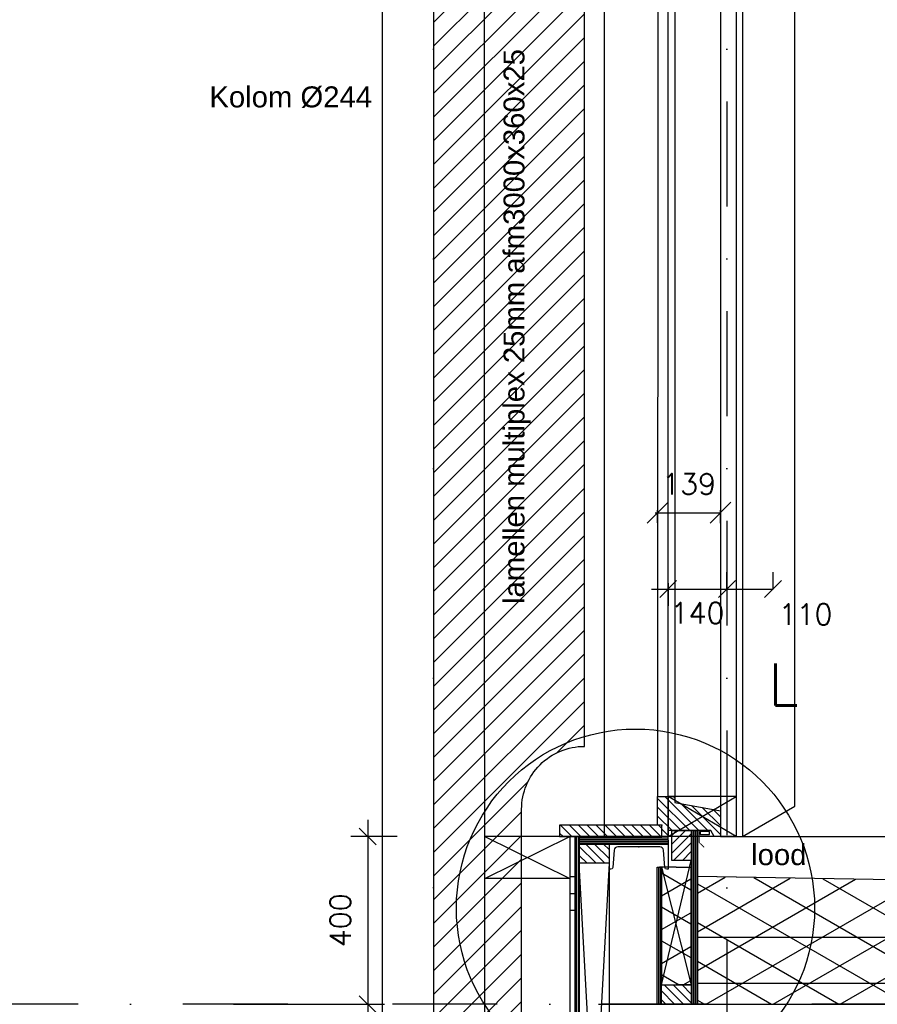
# Model space of a CAD drawing. Extents: x 98997 to 245130, y 18007 to 138999.
# Tile 36 of 58: x 119207 to 121253, y 99296 to 101644. Entities that reach past the tile are written whole.
import ezdxf

# ---------------------------------------------------------------- set-up
doc = ezdxf.new("R2010")
doc.units = 0
doc.header["$LTSCALE"] = 20
doc.header["$MEASUREMENT"] = 0
doc.header["$PDSIZE"] = -1
for name, pattern in [('DASHDOT', [25, 12.5, -6.25, 0, -6.25]), ('DD1', [2.66667, 1.66667, -0.5, 0, -0.5]), ('HIDDEN', [9.375, 6.25, -3.125])]:
    doc.linetypes.add(name, pattern=pattern)
doc.layers.get('0').update_dxf_attribs({"linetype": 'CONTINUOUS'})
doc.layers.get('DEFPOINTS').update_dxf_attribs({"linetype": 'CONTINUOUS'})
for name, color, linetype in [('25', 7, 'CONTINUOUS'), ('_DETAILNUMMERS', 4, 'CONTINUOUS'), ('_DETAILNUMMERSTEKST', 4, 'CONTINUOUS'), ('A--01A1_ACEER', 1, 'CONTINUOUS'), ('A--A21--_F-23-', 9, 'CONTINUOUS'), ('A--A23--_F--3-', 9, 'CONTINUOUS'), ('A--A25--_F--3-', 9, 'CONTINUOUS'), ('A--A28--_F--3-', 7, 'CONTINUOUS'), ('A--A30--_F--3-', 9, 'CONTINUOUS'), ('A--A35--_F--3-', 9, 'CONTINUOUS'), ('A--A42--_F123-', 9, 'CONTINUOUS'), ('A--L13D3_VLOEREN', 3, 'CONTINUOUS'), ('A--L13DC4_VLOEREN', 4, 'HIDDEN'), ('A--L21--', 3, 'CONTINUOUS'), ('A--L21--_F--3-', 7, 'CONTINUOUS'), ('A--L21D2_BUITENWAND', 2, 'CONTINUOUS'), ('A--L22DC4_BINNENWAND', 4, 'HIDDEN'), ('A--L25--_F-23-', 7, 'CONTINUOUS'), ('A--L28--', 7, 'CONTINUOUS'), ('A--L28--_F--3-', 1, 'CONTINUOUS'), ('A--L30--', 7, 'CONTINUOUS'), ('A--L30--_F123-', 7, 'CONTINUOUS'), ('A--L31--', 2, 'CONTINUOUS'), ('A--L31--_F--3-', 7, 'CONTINUOUS'), ('A--L31--_F123--A1-BINNENKOZ', 1, 'CONTINUOUS'), ('A--L31A1_BUITENKOZIJN', 1, 'CONTINUOUS'), ('A--L31D1_BUITENKOZIJN', 1, 'CONTINUOUS'), ('A--L31D3_BUITENKOZIJN', 3, 'CONTINUOUS'), ('A--L42--', 7, 'CONTINUOUS'), ('A--L42--_F--3-', 7, 'CONTINUOUS'), ('A--M$1A-_F123-', 1, 'CONTINUOUS'), ('A--M1$A-_F123-', 1, 'CONTINUOUS'), ('A--T$1A-_F123_20', 1, 'CONTINUOUS'), ('STRAMIEN', 8, 'DD1'), ('X--LR---_CP', 7, 'CONTINUOUS')]:
    doc.layers.add(name, color=color, linetype=linetype)
doc.styles.add('ALFA-0_25', font='ROMANS')
doc.styles.add('EB1', font='ARIAL.TTF')
doc.styles.add('HIEMSTRA', font='romans.shx')
doc.dimstyles.new('ALFA-0_25', dxfattribs={"dimscale": 40, "dimtxt": 2.5, "dimasz": 2.5, "dimexe": 0.3, "dimexo": 0.3, "dimgap": 1.25, "dimtad": 1, "dimdec": 0, "dimzin": 0, "dimdsep": 46, "dimtxsty": 'ALFA-0_25', "dimblk1": 'OBLIQUE', "dimblk2": 'OBLIQUE', "dimsah": 1, "dimcen": 0.09, "dimdle": 0.3, "dimclrd": 1, "dimclre": 1, "dimclrt": 2, "dimadec": 0, "dimazin": 0, "dimtfac": 1, "dimtdec": 0, "dimtofl": 0, "dimtmove": 2, "dimatfit": 3, "dimldrblk": 'OBLIQUE', "dimfxl": 0, "dimtvp": 625, "dimtolj": 1, "dimtzin": 0, "dimarcsym": 0})
doc.dimstyles.new('STANDARD$0', dxfattribs={"dimscale": 50, "dimtxt": 2.5, "dimasz": 2, "dimexe": 2, "dimexo": 0, "dimgap": 2, "dimtad": 1, "dimdec": 0, "dimzin": 0, "dimdsep": 46, "dimtxsty": 'ALFA-0_25', "dimblk1": 'OBLIQUE', "dimblk2": 'OBLIQUE', "dimsah": 1, "dimcen": -3, "dimdle": 2, "dimclrd": 1, "dimclre": 1, "dimclrt": 2, "dimadec": 0, "dimazin": 0, "dimtfac": 0.666667, "dimtofl": 0, "dimtmove": 2, "dimatfit": 3, "dimldrblk": 'OBLIQUE', "dimfxl": 0, "dimtvp": 0.833333, "dimtolj": 1, "dimtzin": 0, "dimarcsym": 0})

# ---------------------------------------------------------------- blocks, each defined once
blk = doc.blocks.new('_OBLIQUE')
at = {"color": 0, "linetype": 'ByBlock'}
blk.add_line((-0.5, -0.5), (0.5, 0.5), dxfattribs=at)
blk = doc.blocks.new('*D57')
at = {"layer": 'A--M$1A-_F123-', "color": 1, "lineweight": -2}
for p, q in [((120894.7, 101995.9), (121446.9, 101995.9)), ((121446.9, 99695.9), (121446.9, 101995.9)), ((120879.6, 99695.9), (121446.9, 99695.9))]:
    blk.add_line(p, q, dxfattribs=at)
at = {"layer": 'DEFPOINTS', "color": 0}
for p in [(120894.7, 101995.9), (121446.9, 101995.9), (120879.6, 99695.9)]:
    blk.add_point(p, dxfattribs=at)
at = {"layer": 'A--M$1A-_F123-', "color": 1, "lineweight": -2, "xscale": 40, "yscale": 40, "zscale": 40}
for p, rotation in [((121446.9, 101995.9), 90), ((121446.9, 99695.9), 270)]:
    blk.add_blockref('_OBLIQUE', p, dxfattribs=dict(at, rotation=rotation))
at = {"layer": 'A--M$1A-_F123-', "color": 2, "insert": (121381.9, 100845.9), "char_height": 50, "attachment_point": 5, "rotation": 90, "style": 'ALFA-0_25'}
blk.add_mtext('\\A1;2300', dxfattribs=at)
blk = doc.blocks.new('*D154')
at = {"layer": 'A--M1$A-_F123-', "color": 1, "linetype": 'Continuous', "lineweight": -2}
for p, q in [((120037.4, 99735.9), (120037.4, 99255.9)), ((120108, 99695.9), (119997.4, 99695.9)), ((119717.5, 99295.9), (120077.4, 99295.9))]:
    blk.add_line(p, q, dxfattribs=at)
at = {"layer": 'DEFPOINTS', "color": 0, "linetype": 'Continuous'}
for p in [(120108, 99695.9), (119717.5, 99295.9), (120037.4, 99295.9)]:
    blk.add_point(p, dxfattribs=at)
at = {"layer": 'A--M1$A-_F123-', "color": 1, "linetype": 'Continuous', "lineweight": -2, "xscale": 40, "yscale": 40, "zscale": 40}
for p, rotation in [((120037.4, 99695.9), 90), ((120037.4, 99295.9), 270)]:
    blk.add_blockref('_OBLIQUE', p, dxfattribs=dict(at, rotation=rotation))
at = {"layer": 'A--M1$A-_F123-', "color": 2, "linetype": 'Continuous', "insert": (119972.4, 99495.9), "char_height": 50, "attachment_point": 5, "rotation": 90, "style": 'ALFA-0_25'}
blk.add_mtext('\\A1;400', dxfattribs=at)
blk = doc.blocks.new('*D153')
at = {"color": 1, "linetype": 'ByBlock'}
for p, q in [((120754.3, 100300.1), (120754.3, 100246.2)), ((120894.7, 100300.1), (120894.7, 100246.2)), ((120714.3, 100286.2), (120934.7, 100286.2))]:
    blk.add_line(p, q, dxfattribs=at)
at = {"layer": 'DEFPOINTS', "color": 0, "linetype": 'ByBlock'}
for p in [(120754.3, 100300.1), (120894.7, 100300.1), (120894.7, 100286.2)]:
    blk.add_point(p, dxfattribs=at)
at = {"color": 1, "linetype": 'ByBlock', "xscale": 40, "yscale": 40, "zscale": 40, "rotation": 180}
blk.add_blockref('_OBLIQUE', (120754.3, 100286.2), dxfattribs=at)
at = {"color": 1, "linetype": 'ByBlock', "xscale": 40, "yscale": 40, "zscale": 40}
blk.add_blockref('_OBLIQUE', (120894.7, 100286.2), dxfattribs=at)
at = {"color": 2, "linetype": 'ByBlock', "insert": (120824.5, 100229.2), "char_height": 50, "attachment_point": 5, "style": 'ALFA-0_25'}
blk.add_mtext('\\A1;140', dxfattribs=at)
blk = doc.blocks.new('*D155')
at = {"color": 1, "linetype": 'ByBlock'}
for p, q in [((120894.7, 100286.2), (120894.7, 100326.2)), ((121004.6, 100286.2), (121004.6, 100326.2)), ((120854.7, 100286.2), (121004.6, 100286.2))]:
    blk.add_line(p, q, dxfattribs=at)
at = {"layer": 'DEFPOINTS', "color": 0, "linetype": 'ByBlock'}
for p in [(120894.7, 100286.2), (121004.6, 100286.2), (121004.6, 100286.2)]:
    blk.add_point(p, dxfattribs=at)
at = {"color": 1, "linetype": 'ByBlock', "xscale": 40, "yscale": 40, "zscale": 40, "rotation": 180}
blk.add_blockref('_OBLIQUE', (120894.7, 100286.2), dxfattribs=at)
at = {"color": 1, "linetype": 'ByBlock', "xscale": 40, "yscale": 40, "zscale": 40}
blk.add_blockref('_OBLIQUE', (121004.6, 100286.2), dxfattribs=at)
at = {"color": 2, "linetype": 'ByBlock', "insert": (121082.2, 100225.5), "char_height": 50, "attachment_point": 5, "style": 'ALFA-0_25'}
blk.add_mtext('\\A1;110', dxfattribs=at)
blk = doc.blocks.new('KOZIJN_VAD')
at = {"layer": 'A--A35--_F--3-'}
h = blk.add_hatch(dxfattribs=at)
h.set_pattern_fill('ALFALINE', color=256, scale=15, style=0, pattern_type=2)
h.set_pattern_definition([(45, (529.017, 194.569), (-10.6066, 10.6066), [])])
h.paths.add_polyline_path([(-31, 68), (-31, 54), (-140, 34.5), (-140, -27), (-125, -27), (-117, -13), (-15, -13), (-15, -27), (0, -27), (0, 3), (10, 3), (10, 68)])
at = {"layer": 'A--L31--_F--3-', "color": 2, "linetype": 'Continuous'}
blk.add_lwpolyline([(-31, 68), (-31, 54), (-140, 34.5), (-140, -27), (-125, -27), (-117, -13), (-15, -13), (-15, -27), (0, -27), (0, 0), (10, 0), (10, 68)], close=True, dxfattribs=at)
at = {"layer": 'X--LR---_CP'}
blk.add_point((0, 0), dxfattribs=at)
blk = doc.blocks.new('Q020671-')
at = {"layer": 'A--L28--_F--3-', "color": 4, "linetype": 'Continuous'}
blk.add_lwpolyline([(0, -70), (0, 70), (60, 70), (60, 66.5, -0.391021), (55.9, 62), (14.8, 58.8, 0.39104), (7, 50.3), (7, -50.3, 0.39104), (14.8, -58.8), (55.9, -62, -0.391021), (60, -66.5), (60, -70)], format="xyb", close=True, dxfattribs=at)
at = {"layer": 'X--LR---_CP', "color": 4, "linetype": 'Continuous'}
for p in [(0, 0), (0, 0), (7, 0)]:
    blk.add_point(p, dxfattribs=at)
blk = doc.blocks.new('*U323')
at = {"layer": 'A--A30--_F--3-', "linetype": 'Continuous'}
h = blk.add_hatch(dxfattribs=at)
h.set_pattern_fill('ALFALINE', color=256, scale=4, angle=315.0003, style=0)
h.set_pattern_definition([(0.0003, (0, 0), (-2e-05, 4), [])])
h.paths.add_polyline_path([(0, 0), (0, -9), (-212.1, -9), (-212.1, 0), (-212.1, 9), (0, 9)])
at = {"layer": 'A--L30--_F123-', "color": 1, "linetype": 'Continuous'}
for points in [[(0, 0), (0, 9), (-212.1, 9), (-212.1, 0)], [(0, 0), (0, -9), (-212.1, -9), (-212.1, 0)]]:
    blk.add_lwpolyline(points, dxfattribs=at)
blk = doc.blocks.new('*U322')
at = {"layer": 'A--A42--_F123-', "linetype": 'Continuous'}
h = blk.add_hatch(dxfattribs=at)
h.set_pattern_fill('ALFAPLST', color=256, scale=400, angle=180, style=0)
h.set_pattern_definition([(180, (0, 0), (-0.0003, -400), []), (180, (-3e-05, -40), (-0.0003, -400), []), (180, (-6e-05, -80), (-0.0003, -400), [])])
h.paths.add_polyline_path([(0, 0), (6, 0), (6, -1360), (0, -1360), (-6, -1360), (-6, 0)])
at = {"layer": 'A--L42--_F--3-', "color": 3, "linetype": 'Continuous'}
for points in [[(0, 0), (-6, 0), (-6, -1360), (0, -1360)], [(0, 0), (6, 0), (6, -1360), (0, -1360)]]:
    blk.add_lwpolyline(points, dxfattribs=at)
blk = doc.blocks.new('*U321')
at = {"layer": 'A--A30--_F--3-', "linetype": 'Continuous'}
h = blk.add_hatch(dxfattribs=at)
h.set_pattern_fill('ALFALINE', color=256, scale=4, angle=405, style=0)
h.set_pattern_definition([(90, (0, 0), (-4, 1e-15), [])])
h.paths.add_polyline_path([(0, 0), (5, 0), (5, -1360), (0, -1360), (-5, -1360), (-5, 0)])
at = {"layer": 'A--L30--_F123-', "color": 1, "linetype": 'Continuous'}
for points in [[(0, 0), (-5, 0), (-5, -1360), (0, -1360)], [(0, 0), (5, 0), (5, -1360), (0, -1360)]]:
    blk.add_lwpolyline(points, dxfattribs=at)
blk = doc.blocks.new('Q020279-')
at = {"layer": 'A--A25--_F--3-'}
h = blk.add_hatch(dxfattribs=at)
h.set_pattern_fill('ALFALINE', color=256, scale=15, style=0, pattern_type=2)
h.set_pattern_definition([(45, (0, 0), (-10.6066, 10.6066), [])])
h.paths.add_polyline_path([(0, 0), (0, 71), (46, 71), (46, 0)])
at = {"layer": 'A--L25--_F-23-', "color": 2, "linetype": 'Continuous'}
blk.add_lwpolyline([(0, 0), (0, 71), (46, 71), (46, 0)], close=True, dxfattribs=at)
at = {"layer": 'X--LR---_CP'}
for p in [(0, 0), (0, 0), (46, 0)]:
    blk.add_point(p, dxfattribs=at)
blk = doc.blocks.new('*U320')
at = {"layer": 'A--A30--_F--3-', "linetype": 'Continuous'}
h = blk.add_hatch(dxfattribs=at)
h.set_pattern_fill('ALFALINE', color=256, scale=4, angle=405.0002, style=0)
h.set_pattern_definition([(90.0002, (0, 0), (-4, -1.3e-05), [])])
h.paths.add_polyline_path([(0, 0), (7.5, 0), (7.5, -414), (0, -414), (-7.5, -414), (-7.5, 0)])
at = {"layer": 'A--L30--_F123-', "color": 1, "linetype": 'Continuous'}
for points in [[(0, 0), (-7.5, 0), (-7.5, -414), (0, -414)], [(0, 0), (7.5, 0), (7.5, -414), (0, -414)]]:
    blk.add_lwpolyline(points, dxfattribs=at)
blk = doc.blocks.new('*U319')
at = {"layer": 'A--A30--_F--3-', "linetype": 'Continuous'}
h = blk.add_hatch(dxfattribs=at)
h.set_pattern_fill('ALFALINE', color=256, scale=4, angle=225, style=0)
h.set_pattern_definition([(270, (0, 0), (4, -9e-16), [])])
h.paths.add_polyline_path([(0, 0), (-5, 0), (-5, 327), (0, 327), (5, 327), (5, 0)])
at = {"layer": 'A--L30--_F123-', "color": 1, "linetype": 'Continuous'}
for points in [[(0, 0), (-5, 0), (-5, 327), (0, 327)], [(0, 0), (5, 0), (5, 327), (0, 327)]]:
    blk.add_lwpolyline(points, dxfattribs=at)
blk = doc.blocks.new('*U318')
at = {"layer": 'A--A21--_F-23-', "linetype": 'Continuous'}
h = blk.add_hatch(dxfattribs=at)
h.set_pattern_fill('ALFAISO', color=256, scale=70, angle=270, style=0)
h.set_pattern_definition([(330, (-35, 6e-15), (35, 60.622), []), (30, (-35, 6e-15), (-35, 60.622), [])])
h.paths.add_polyline_path([(0, 0), (35, 0), (35, -281), (0, -281), (-35, -281), (-35, 0)])
at = {"layer": 'A--L21--_F--3-', "color": 3, "linetype": 'Continuous'}
for points in [[(0, 0), (-35, 0), (-35, -281), (0, -281)], [(0, 0), (35, 0), (35, -281), (0, -281)]]:
    blk.add_lwpolyline(points, dxfattribs=at)
blk = doc.blocks.new('*D274')
at = {"color": 1, "linetype": 'ByBlock'}
for p, q in [((120723.2, 100468.3), (120879.2, 100468.3)), ((120729.2, 100443.7), (120729.2, 100474.3)), ((120879.2, 100443.6), (120879.2, 100474.3))]:
    blk.add_line(p, q, dxfattribs=at)
at = {"layer": 'DEFPOINTS', "color": 0, "linetype": 'ByBlock'}
for p in [(120879.2, 100468.3), (120729.2, 100437.7), (120879.2, 100437.6)]:
    blk.add_point(p, dxfattribs=at)
at = {"color": 1, "linetype": 'ByBlock', "xscale": 50, "yscale": 50, "zscale": 50, "rotation": 180}
blk.add_blockref('_OBLIQUE', (120729.2, 100468.3), dxfattribs=at)
at = {"color": 1, "linetype": 'ByBlock', "xscale": 50, "yscale": 50, "zscale": 50}
blk.add_blockref('_OBLIQUE', (120879.2, 100468.3), dxfattribs=at)
at = {"color": 2, "linetype": 'ByBlock', "insert": (120804.2, 100536.8), "char_height": 50, "attachment_point": 5, "style": 'ALFA-0_25'}
blk.add_mtext('\\A1;139', dxfattribs=at)

msp = doc.modelspace()

# ---------------------------------------------------------------- hatches: boundary and pattern name
at = {"layer": 'A--A21--_F-23-'}
h = msp.add_hatch(dxfattribs=at)
h.set_pattern_fill('ALFAISO', color=256, scale=80, angle=270, style=0, pattern_type=2)
h.set_pattern_definition([(330, (122523.19, 93890.74), (40, 69.28203), []), (30, (122523.19, 93890.74), (-40, 69.28203), [])])
h.paths.add_polyline_path([(131833.6, 99497.4), (129349.7, 99455.2), (120824.3, 99600.1), (120824.3, 99295.9), (131833.6, 99295.9)])
at = {"layer": 'A--A23--_F--3-'}
h = msp.add_hatch(dxfattribs=at)
h.set_pattern_fill('ALFALINE', color=1, scale=40, style=0, pattern_type=2)
h.set_pattern_definition([(45, (95669.36, 90462.798), (-28.28427, 28.28427), [])])
edge = h.paths.add_edge_path()
edge.add_line((120504.7, 101905.9), (120244.7, 101905.9))
edge.add_arc((120244.7, 101855.9), 50, 90, 180)
edge.add_line((120194.7, 101855.9), (120194.7, 98979.1))
edge.add_arc((120244.7, 98979.1), 50, 180, 270)
edge.add_line((120244.7, 98929.1), (120354.7, 98929.1))
edge.add_arc((120354.7, 98979.1), 50, 270, 360)
edge.add_line((120404.7, 98979.1), (120404.7, 99760.9))
edge.add_arc((120554.7, 99760.9), 150, 90, 180, ccw=False)
edge.add_line((120554.7, 99910.9), (120554.7, 101855.9))
edge.add_arc((120504.7, 101855.9), 50, 0, 90)
at = {"layer": 'A--A35--_F--3-'}
h = msp.add_hatch(dxfattribs=at)
h.set_pattern_fill('ALFALINE', color=256, scale=15, style=0)
h.set_pattern_definition([(135, (273318.557, 6405.001), (10.6066017, 10.6066017), [])])
h.paths.add_polyline_path([(120579.3, 99722.9), (120739.3, 99722.9), (120739.3, 99695.9), (120579.3, 99695.9)])
h.paths.add_polyline_path([(120495.3, 99722.9), (120579.3, 99722.9), (120579.3, 99695.9), (120495.3, 99695.9)])

# ---------------------------------------------------------------- linework, layer by layer
at = {"layer": '_DETAILNUMMERS'}
msp.add_circle((120676.4, 99524.9), 427.3, dxfattribs=at)
at = {"layer": 'A--01A1_ACEER'}
for p, q in [((120602.3, 99695.9), (120602.3, 102434.9)), ((120754.3, 99695.9), (120754.3, 102434.9))]:
    msp.add_line(p, q, dxfattribs=at)
at = {"layer": 'A--L13D3_VLOEREN'}
msp.add_line((120588.2, 99295.9), (120894.7, 99295.9), dxfattribs=at)
at = {"layer": 'A--L13DC4_VLOEREN', "const_width": 1}
msp.add_lwpolyline([(120824.3, 99709.9), (120824.3, 99600.1), (129347.9, 99455.1), (129347.9, 99455.1), (131833.6, 99497.4), (131833.6, 99497.4), (134131.3, 99536.4), (134131.3, 99536.4), (134131.1, 99594.6), (134145.4, 99594.6), (134146.2, 99595.5), (134173.6, 99596), (134177.8, 99599.1), (134177.8, 99602.6), (134194.9, 99619.7)], dxfattribs=at)
at = {"layer": 'A--L21--'}
msp.add_lwpolyline([(131833.6, 99497.4), (129349.7, 99455.2), (129349.7, 99455.2), (120824.3, 99600.1), (120824.3, 99295.9), (131833.6, 99295.9)], close=True, dxfattribs=at)
at = {"layer": 'A--L21D2_BUITENWAND'}
for p, q in [((120916.8, 102545.9), (120916.6, 99695.9)), ((120931.8, 102534.4, -1.1), (120931.8, 99695.9)), ((121056.6, 99768), (121056.8, 102450.5)), ((120931.8, 99695.9), (121056.6, 99768)), ((120916.6, 99695.9), (120931.8, 99695.9))]:
    msp.add_line(p, q, dxfattribs=at)
at = {"layer": 'A--L21D2_BUITENWAND', "color": 1}
for p, q in [((120916.7, 99790.9), (120755.6, 99790.9)), ((120916.6, 99695.9), (120754.3, 99695.9))]:
    msp.add_line(p, q, dxfattribs=at)
at = {"layer": 'A--L21D2_BUITENWAND'}
for points in [[(120072.5, 92445.9), (120072.5, 102376.4)], [(120317.5, 92445.9), (120316.4, 102376.4)]]:
    msp.add_lwpolyline(points, dxfattribs=at)
at = {"layer": 'A--L21D2_BUITENWAND', "color": 1}
msp.add_lwpolyline([(120916.6, 99695.9), (120754.3, 99790.9), (120754.3, 99695.9), (120916.7, 99790.9)], dxfattribs=at)
at = {"layer": 'A--L22DC4_BINNENWAND', "linetype": 'DD1', "const_width": 2}
msp.add_lwpolyline([(120849.3, 99710.4), (120828.2, 99710.4), (120828.2, 99681.7), (120840.2, 99670.1)], dxfattribs=at)
at = {"layer": 'A--L31--'}
msp.add_lwpolyline([(120830.9, 99700.9), (120852.8, 99700.9), (120852.8, 99707.9), (120830.9, 99707.9)], close=True, dxfattribs=at)
at = {"layer": 'A--L31--_F--3-', "color": 2, "linetype": 'Continuous'}
msp.add_lwpolyline([(120739.3, 99722.9), (120495.3, 99722.9), (120495.3, 99695.9), (120739.3, 99695.9)], close=True, dxfattribs=at)
at = {"layer": 'A--L31--_F123--A1-BINNENKOZ'}
msp.add_lwpolyline([(120504.7, 101905.9), (120244.7, 101905.9, 0.414214), (120194.7, 101855.9), (120194.7, 98979.1, 0.414214), (120244.7, 98929.1), (120354.7, 98929.1, 0.414214), (120404.7, 98979.1), (120404.7, 99760.9, -0.414214), (120554.7, 99910.9), (120554.7, 101855.9, 0.414214)], format="xyb", close=True, dxfattribs=at)
at = {"layer": 'A--L31A1_BUITENKOZIJN'}
for p, q in [((120729.7, 101921.9), (120728.9, 99790.9)), ((120770.7, 101900.9), (120769.9, 99790.9)), ((120879.7, 101900.9), (120878.9, 99758.2))]:
    msp.add_line(p, q, dxfattribs=at)
at = {"layer": 'A--L31D1_BUITENKOZIJN'}
for p, q in [((120670.2, 99695.9), (120316.7, 99695.9)), ((120738.3, 99341.9), (120809.3, 99638.9)), ((120613.2, 99631.9), (120542.2, 98335.9)), ((120613.2, 98335.9), (120542.2, 99630.9)), ((120613.2, 99631.9), (120613.2, 98335.9)), ((120738.3, 99622.9), (120809.3, 99341.9))]:
    msp.add_line(p, q, dxfattribs=at)
at = {"layer": 'A--L31D1_BUITENKOZIJN', "color": 3}
for p, q in [((120824.3, 99455.9), (133936.5, 99457.3)), ((120824.3, 99345.9), (133515.5, 99343.8))]:
    msp.add_line(p, q, dxfattribs=at)
at = {"layer": 'A--L31D1_BUITENKOZIJN'}
for points in [[(120519.7, 99695.9), (120519.7, 99595.9), (120316.7, 99595.9), (120519.7, 99695.9)], [(120316.7, 99595.9), (120316.7, 99695.9), (120519.7, 99595.9)]]:
    msp.add_lwpolyline(points, dxfattribs=at)
at = {"layer": 'A--L31D3_BUITENKOZIJN'}
msp.add_line((120542.2, 99630.9), (120542.2, 99695.9), dxfattribs=at)
at = {"layer": 'STRAMIEN', "linetype": 'DASHDOT'}
for p, q in [((120194.7, 109950.8), (120194.7, 90605)), ((120894.7, 109950.7), (120894.7, 90604.9)), ((133349.2, 99295.9), (99354.7, 99295.9))]:
    msp.add_line(p, q, dxfattribs=at)

# ---------------------------------------------------------------- block references
at = {"layer": '25'}
for p, rotation in [((120809.3, 99709.9), 180), ((120542.2, 99677.9), 270), ((120809.3, 99295.9), 90)]:
    msp.add_blockref('Q020279-', p, dxfattribs=dict(at, rotation=rotation))
at = {"layer": 'A--L21--'}
msp.add_blockref('*U318', (120773.3, 99622.9), dxfattribs=at)
at = {"layer": 'A--L28--', "rotation": 270}
msp.add_blockref('Q020671-', (120684.3, 99677.9), dxfattribs=at)
at = {"layer": 'A--L30--'}
for name, p in [('*U320', (120816.8, 99709.9)), ('*U321', (120537.2, 99695.9)), ('*U323', (120754.3, 99686.9)), ('*U319', (120733.3, 99295.9))]:
    msp.add_blockref(name, p, dxfattribs=at)
at = {"layer": 'A--L31--', "xscale": -1}
msp.add_blockref('KOZIJN_VAD', (120739.3, 99722.9), dxfattribs=at)
at = {"layer": 'A--L42--'}
msp.add_blockref('*U322', (120525.7, 99695.9), dxfattribs=at)

# ---------------------------------------------------------------- texts
at = {"layer": '_DETAILNUMMERSTEKST', "style": 'HIEMSTRA'}
msp.add_text('L', height=100, dxfattribs=at).set_placement((120993.2, 100008.5))
at = {"layer": 'A--T$1A-_F123_20', "style": 'EB1'}
msp.add_text('lamellen multiplex 25mm afm3000x360x25', height=50, rotation=90, dxfattribs=at).set_placement((120411.5, 100250.5, 1))
for s, p in [('Kolom %%c244', (119659.6, 101435.2)), ('lood', (120952.3, 99627.5, 1))]:
    msp.add_text(s, height=50, dxfattribs=at).set_placement(p)

# ---------------------------------------------------------------- dimensions: what is measured, and where the dimension line sits
at = {"layer": 'A--M$1A-_F123-'}
dim = msp.add_linear_dim(base=(121446.9, 101995.9), p1=(120879.6, 99695.9), p2=(120894.7, 101995.9), angle=90, dimstyle='STANDARD$0', override={"dimscale": 20, "dimexe": 0, "dimexo": 0, "dimcen": 0, "dimdle": 0, "dimclrt": 2, "dimtfac": 0.75, "dimtvp": 1.5}, dxfattribs=at)
dim.commit()
dim.dimension.update_dxf_attribs({"geometry": '*D57', "text_midpoint": (121381.9, 100845.9)})
for base, p1, p2, picture, middle in [((121004.6, 100286.2), (120894.7, 100286.2), (121004.6, 100286.2), '*D155', (121082.2, 100225.5)), ((120894.7, 100286.2), (120754.3, 100300.1), (120894.7, 100300.1), '*D153', (120824.5, 100229.2))]:
    dim = msp.add_linear_dim(base=base, p1=p1, p2=p2, dimstyle='STANDARD$0', override={"dimscale": 20, "dimclrt": 2}, dxfattribs=at)
    dim.commit()
    dim.dimension.update_dxf_attribs({"geometry": picture, "text_midpoint": middle, "dimtype": 160})
at = {"layer": 'A--M1$A-_F123-'}
dim = msp.add_linear_dim(base=(120879.2, 100468.3), p1=(120729.2, 100437.7), p2=(120879.2, 100437.6), text='139', dimstyle='ALFA-0_25', override={"dimscale": 20}, dxfattribs=at)
dim.commit()
dim.dimension.update_dxf_attribs({"geometry": '*D274', "text_midpoint": (120804.2, 100536.8)})
at = {"layer": 'A--M1$A-_F123-', "color": 2, "linetype": 'Continuous'}
dim = msp.add_linear_dim(base=(120037.4, 99295.9), p1=(120108, 99695.9), p2=(119717.5, 99295.9), angle=90, dimstyle='STANDARD$0', override={"dimscale": 20, "dimclrt": 2}, dxfattribs=at)
dim.commit()
dim.dimension.update_dxf_attribs({"geometry": '*D154', "text_midpoint": (119972.4, 99495.9)})

doc.saveas('drawing.dxf')
